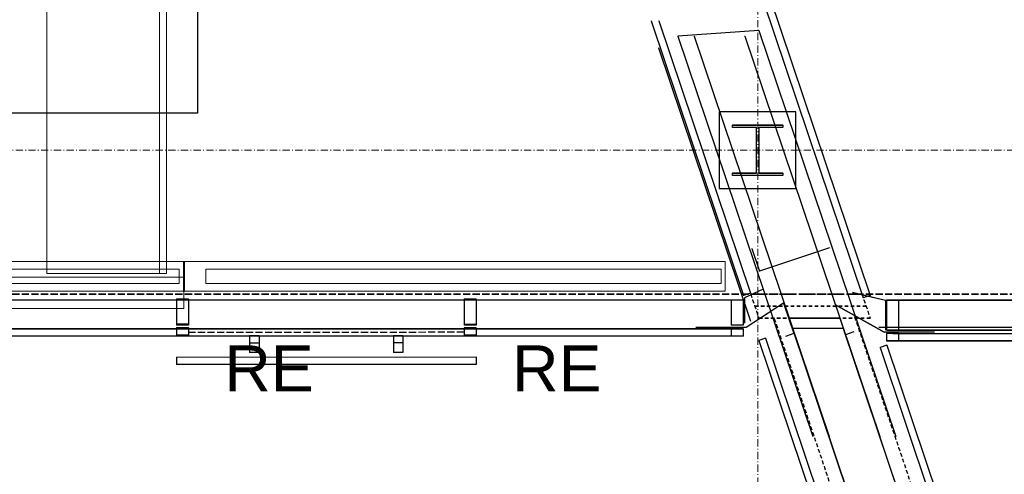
# Model space of a CAD drawing. Header units: millimetres. Extents: x -8642 to 28269, y -6609 to 3701.
# Tile 140 of 256: x 3619 to 4030, y -5399 to -5209. Entities that reach past the tile are written whole.
import ezdxf
from ezdxf.enums import TextEntityAlignment as Align

# ---------------------------------------------------------------- set-up
doc = ezdxf.new("R2010")
doc.units = ezdxf.units.MM
doc.header["$LTSCALE"] = 1000
doc.header["$MEASUREMENT"] = 0
for name, pattern in [('rzut 1 pietra$0$ArchiTECH.PC 1. Line Type', [0.004, 0.003, -0.001]), ('rzut 1 pietra$0$ArchiTECH.PC 2. Line Type', [0.0025, 0.0015, -0.001]), ('rzut 1 pietra$0$ArchiTECH.PC 5. Line Type', [0.0053, 0.003, -0.001, 0.0003, -0.001]), ('rzut 1 pietra$0$ArchiTECH.PC Solid Line Type', [0]), ('SUFIT_1 PIETRO$0$ArchiTECH.PC 1. Line Type', [0.004, 0.003, -0.001]), ('SUFIT_1 PIETRO$0$ArchiTECH.PC 2. Line Type', [0.0025, 0.0015, -0.001]), ('SUFIT_1 PIETRO$0$ArchiTECH.PC Solid Line Type', [0])]:
    doc.linetypes.add(name, pattern=pattern)
doc.layers.add('IS_ARCH', color=254, linetype='Continuous', lineweight=18)
for name, color, linetype in [('SUFIT_1 PIETRO$0$ELEM KONSTRUKCJI - inwent', 254, 'Continuous'), ('SUFIT_1 PIETRO$0$Kalka 1', 254, 'Continuous'), ('SUFIT_1 PIETRO$0$TYP SUFITÓW_NOWYCH', 254, 'Continuous')]:
    doc.layers.add(name, color=color, linetype=linetype)
doc.styles.add('rzut 1 pietra$0$ArchiTECHStyle1', font='arial.ttf', dxfattribs={"height": 0.16})

msp = doc.modelspace()

# ---------------------------------------------------------------- linework, layer by layer
at = {"layer": 'IS_ARCH', "linetype": 'rzut 1 pietra$0$ArchiTECH.PC 5. Line Type'}
for p, q in [((3927.47, -3084.11), (3927.16, -6165.15)), ((-3569.09, -5262.89), (7882.41, -5264.04))]:
    msp.add_line(p, q, dxfattribs=at)
at = {"layer": 'IS_ARCH', "linetype": 'rzut 1 pietra$0$ArchiTECH.PC Solid Line Type'}
for p, q in [((3630.66, -5065.09), (3630.66, -5315.09)), ((3677.66, -5315.09), (3677.66, -5065.09)), ((3680.66, -5315.09), (3680.66, -5065.09)), ((3929.6, -5201.64), (3971.18, -5325.22)), ((3931.75, -5198.64), (3974.02, -5324.26)), ((3882.7, -5209.64), (3921.27, -5324.26)), ((3885.87, -5209.64), (3924.11, -5323.3)), ((3927.66, -5213.62), (3893.87, -5216.04)), ((3927.66, -5213.62), (3984.69, -5383.13)), ((3893.87, -5216.04), (3950.08, -5383.13)), ((3900.62, -5216.03), (3956.9, -5383.1)), ((3921.72, -5216.02), (3978, -5383.11)), ((3885.82, -5220.91), (3924.1, -5334.95)), ((3943.07, -5247.64), (3911.07, -5247.64)), ((3911.07, -5247.64), (3911.07, -5279.64)), ((3943.07, -5279.64), (3943.07, -5247.64)), ((3943.07, -5247.64), (3943.07, -5247.64)), ((3916.57, -5253.14), (3937.57, -5253.14)), ((3916.57, -5254.14), (3916.57, -5253.14)), ((3916.57, -5253.14), (3916.57, -5253.14)), ((3916.57, -5253.14), (3937.57, -5253.14)), ((3916.57, -5254.14), (3916.57, -5253.14)), ((3926.57, -5254.14), (3916.57, -5254.14)), ((3926.57, -5254.14), (3916.57, -5254.14)), ((3926.57, -5273.14), (3926.57, -5254.14)), ((3926.57, -5273.14), (3926.57, -5254.14)), ((3937.57, -5254.14), (3927.57, -5254.14)), ((3927.57, -5254.14), (3927.57, -5273.14)), ((3937.57, -5254.14), (3927.57, -5254.14)), ((3927.57, -5254.14), (3927.57, -5273.14)), ((3937.57, -5253.14), (3937.57, -5254.14)), ((3937.57, -5253.14), (3937.57, -5254.14)), ((3916.57, -5274.14), (3916.57, -5273.14)), ((3916.57, -5273.14), (3926.57, -5273.14)), ((3916.57, -5274.14), (3916.57, -5273.14)), ((3916.57, -5273.14), (3926.57, -5273.14)), ((3937.57, -5274.14), (3916.57, -5274.14)), ((3937.57, -5274.14), (3916.57, -5274.14)), ((3927.57, -5273.14), (3937.57, -5273.14)), ((3927.57, -5273.14), (3937.57, -5273.14)), ((3937.57, -5273.14), (3937.57, -5274.14)), ((3937.57, -5273.14), (3937.57, -5274.14)), ((3911.07, -5279.64), (3943.07, -5279.64)), ((3924.74, -5304.67), (3927.93, -5314.14)), ((3957.12, -5304.32), (3927.93, -5314.14)), ((3688.06, -5310.08), (3448.06, -5310.08)), ((3913.62, -5310.08), (3687.62, -5310.08)), ((3687.62, -5310.08), (3687.62, -5322.58)), ((3688.06, -5322.58), (3688.06, -5310.08)), ((3913.62, -5322.58), (3913.62, -5310.08)), ((3458.31, -5313.31), (3685.91, -5313.31)), ((3687.81, -5316.73), (3572.81, -5316.73)), ((3687.81, -5316.73), (3572.81, -5316.73)), ((3630.66, -5315.09), (3680.66, -5315.09)), ((3685.91, -5313.31), (3685.91, -5319.35)), ((3687.81, -5329.73), (3687.81, -5316.73)), ((3687.81, -5329.73), (3687.81, -5316.73)), ((3697.06, -5313.31), (3697.06, -5319.35)), ((3697.06, -5313.31), (3911.91, -5313.31)), ((3911.91, -5313.31), (3911.91, -5319.35)), ((3458.31, -5319.35), (3685.91, -5319.35)), ((3697.06, -5319.35), (3911.91, -5319.35)), ((3448.06, -5322.58), (3688.06, -5322.58)), ((3687.62, -5322.58), (3913.62, -5322.58)), ((3924.11, -5323.3), (3921.27, -5324.26)), ((3921.59, -5325.26), (3921.58, -5335.8)), ((3929.35, -5321.54), (3921.59, -5325.26)), ((3966.63, -5322.96), (3980.4, -5326.25)), ((3974.02, -5324.26), (3971.18, -5325.22)), ((2664.75, -5326.03), (3921.06, -5326.15)), ((3684.75, -5325.73), (3684.75, -5336.26)), ((3689.75, -5325.73), (3684.75, -5325.73)), ((3689.75, -5326.13), (3684.75, -5326.13)), ((3684.75, -5326.13), (3684.75, -5336.66)), ((3689.75, -5325.73), (3689.75, -5336.26)), ((3689.75, -5326.13), (3689.75, -5336.66)), ((3804.75, -5325.74), (3804.75, -5336.28)), ((3809.75, -5325.74), (3804.75, -5325.74)), ((3809.75, -5326.14), (3804.75, -5326.14)), ((3804.75, -5326.14), (3804.75, -5336.68)), ((3809.75, -5325.74), (3809.75, -5336.27)), ((3809.75, -5326.14), (3809.75, -5336.67)), ((3921.06, -5326.15), (3916.06, -5326.15)), ((3916.06, -5326.15), (3916.07, -5336.69)), ((3921.06, -5326.15), (3921.07, -5336.68)), ((3937.86, -5327.45), (3922.38, -5337.58)), ((3937.86, -5327.45), (3942.15, -5340.17)), ((3959.57, -5328.09), (3979.84, -5339.49)), ((3959.57, -5328.09), (3963.77, -5340.59)), ((3980.4, -5326.25), (3980.4, -5338.67)), ((3980.89, -5326.16), (3980.9, -5338.67)), ((3985.89, -5326.16), (3980.89, -5326.16)), ((3980.89, -5326.16), (4492.8, -5326.19)), ((3985.89, -5326.16), (3985.9, -5338.67)), ((3572.81, -5329.73), (3687.81, -5329.73)), ((3572.81, -5329.73), (3687.81, -5329.73)), ((3940.25, -5333.65), (3985.16, -5467.13)), ((3940.25, -5333.65), (3961.36, -5333.65)), ((3961.36, -5333.65), (4004.12, -5460.75)), ((3689.75, -5336.26), (3684.75, -5336.26)), ((3689.75, -5336.66), (3684.75, -5336.66)), ((3684.76, -5337.74), (3684.76, -5340.73)), ((3689.76, -5337.74), (3684.76, -5337.74)), ((3689.76, -5337.74), (3689.76, -5340.73)), ((3809.75, -5336.27), (3804.75, -5336.28)), ((3809.75, -5336.67), (3804.75, -5336.68)), ((3804.76, -5337.75), (3804.76, -5340.74)), ((3809.76, -5337.75), (3804.76, -5337.75)), ((3809.76, -5337.75), (3809.76, -5340.74)), ((3922.38, -5337.58), (3901.3, -5337.59)), ((3921.07, -5336.68), (3916.07, -5336.69)), ((3977.69, -5337.5), (4287.34, -5337.77)), ((2664.74, -5338.04), (3921.07, -5338.16)), ((2664.74, -5341.03), (3921.07, -5341.15)), ((3689.76, -5338.14), (3684.76, -5338.14)), ((3684.76, -5338.14), (3684.76, -5341.13)), ((3689.76, -5340.73), (3684.76, -5340.73)), ((3689.76, -5341.13), (3684.76, -5341.13)), ((3689.76, -5338.14), (3689.76, -5341.13)), ((3719.26, -5341.13), (3715.26, -5341.13)), ((3715.26, -5341.13), (3715.26, -5344.08)), ((3719.26, -5341.13), (3719.26, -5348.08)), ((3775.21, -5341.09), (3775.21, -5348.03)), ((3779.21, -5341.09), (3775.21, -5341.09)), ((3779.21, -5341.09), (3779.22, -5344.03)), ((3809.76, -5338.15), (3804.76, -5338.15)), ((3804.76, -5338.15), (3804.76, -5341.15)), ((3809.76, -5340.74), (3804.76, -5340.74)), ((3809.76, -5341.14), (3804.76, -5341.15)), ((3809.76, -5338.15), (3809.76, -5341.14)), ((3921.07, -5338.16), (3916.07, -5338.16)), ((3916.07, -5338.16), (3916.07, -5341.16)), ((3921.07, -5341.15), (3916.07, -5341.16)), ((3921.07, -5338.16), (3921.07, -5341.15)), ((3942.15, -5340.17), (3938.66, -5341.34)), ((3941.65, -5337.91), (3962.78, -5337.99)), ((3985.1, -5467.04), (3941.65, -5337.91)), ((3962.78, -5337.99), (4004.05, -5460.66)), ((3967.17, -5339.45), (3963.77, -5340.59)), ((4000.92, -5339.47), (3979.84, -5339.49)), ((3985.9, -5338.67), (3980.9, -5338.67)), ((3980.9, -5338.67), (4492.81, -5338.7)), ((3985.9, -5340.14), (3980.9, -5340.15)), ((3980.9, -5340.15), (3980.9, -5343.14)), ((3983.46, -5340.15), (4492.81, -5340.17)), ((3985.9, -5340.14), (3985.9, -5343.14)), ((3715.26, -5344.08), (3715.26, -5348.08)), ((3719.26, -5344.08), (3715.26, -5344.08)), ((3779.22, -5344.03), (3775.21, -5344.03)), ((3779.21, -5344.03), (3779.21, -5348.03)), ((3930.43, -5342.09), (3927.59, -5343.05)), ((3927.59, -5343.05), (3975.73, -5486.12)), ((3930.43, -5342.09), (3977.61, -5482.32)), ((3980.98, -5344.95), (3978.14, -5345.91)), ((3978.14, -5345.91), (4019.32, -5468.29)), ((3985.9, -5343.14), (3980.9, -5343.14)), ((3980.9, -5343.14), (4492.8, -5343.17)), ((3980.98, -5344.95), (4023.12, -5470.17)), ((3809.72, -5349.98), (3684.71, -5350.08)), ((3684.71, -5350.08), (3684.72, -5353.08)), ((3719.26, -5348.08), (3715.26, -5348.08)), ((3779.21, -5348.03), (3775.21, -5348.03)), ((3809.72, -5349.98), (3809.72, -5352.98)), ((3809.72, -5352.98), (3684.72, -5353.08))]:
    msp.add_line(p, q, dxfattribs=at)
at = {"layer": 'IS_ARCH', "linetype": 'rzut 1 pietra$0$ArchiTECH.PC 1. Line Type'}
for p, q in [((-1515.75, -5323.12), (4330.89, -5323.69)), ((3804.68, -5339.6), (3689.71, -5339.69))]:
    msp.add_line(p, q, dxfattribs=at)
at = {"layer": 'IS_ARCH', "linetype": 'rzut 1 pietra$0$ArchiTECH.PC 2. Line Type'}
for p, q in [((3924.23, -5323.65), (3970.65, -5323.66)), ((3924.23, -5323.65), (3927.59, -5333.65)), ((3970.65, -5323.66), (3974.02, -5333.66)), ((3925.91, -5328.65), (3972.34, -5328.66)), ((3927.59, -5333.65), (3974.02, -5333.66)), ((3967.56, -5333.18), (4011.38, -5463.41)), ((3934.07, -5333.9), (3981.1, -5473.7))]:
    msp.add_line(p, q, dxfattribs=at)
at = {"layer": 'SUFIT_1 PIETRO$0$ELEM KONSTRUKCJI - inwent', "linetype": 'SUFIT_1 PIETRO$0$ArchiTECH.PC Solid Line Type'}
for p, q in [((3943.07, -5247.73), (3911.07, -5247.73)), ((3911.07, -5247.73), (3911.07, -5279.73)), ((3943.07, -5279.73), (3943.07, -5247.73)), ((3943.07, -5247.73), (3943.07, -5247.73)), ((3916.57, -5253.23), (3937.57, -5253.23)), ((3916.57, -5254.23), (3916.57, -5253.23)), ((3916.57, -5253.23), (3916.57, -5253.23)), ((3916.57, -5253.23), (3937.57, -5253.23)), ((3916.57, -5254.23), (3916.57, -5253.23)), ((3926.57, -5254.23), (3916.57, -5254.23)), ((3926.57, -5254.23), (3916.57, -5254.23)), ((3926.57, -5273.23), (3926.57, -5254.23)), ((3926.57, -5273.23), (3926.57, -5254.23)), ((3937.57, -5254.23), (3927.57, -5254.23)), ((3927.57, -5254.23), (3927.57, -5273.23)), ((3937.57, -5254.23), (3927.57, -5254.23)), ((3927.57, -5254.23), (3927.57, -5273.23)), ((3937.57, -5253.23), (3937.57, -5254.23)), ((3937.57, -5253.23), (3937.57, -5254.23)), ((3916.57, -5274.23), (3916.57, -5273.23)), ((3916.57, -5273.23), (3926.57, -5273.23)), ((3916.57, -5274.23), (3916.57, -5273.23)), ((3916.57, -5273.23), (3926.57, -5273.23)), ((3937.57, -5274.23), (3916.57, -5274.23)), ((3937.57, -5274.23), (3916.57, -5274.23)), ((3927.57, -5273.23), (3937.57, -5273.23)), ((3927.57, -5273.23), (3937.57, -5273.23)), ((3937.57, -5273.23), (3937.57, -5274.23)), ((3937.57, -5273.23), (3937.57, -5274.23)), ((3911.07, -5279.73), (3943.07, -5279.73)), ((3941.65, -5338), (3962.78, -5338.08)), ((3985.1, -5467.13), (3941.65, -5338)), ((3962.78, -5338.08), (4004.05, -5460.75))]:
    msp.add_line(p, q, dxfattribs=at)
at = {"layer": 'SUFIT_1 PIETRO$0$Kalka 1', "linetype": 'SUFIT_1 PIETRO$0$ArchiTECH.PC Solid Line Type'}
for p, q in [((3929.6, -5201.73), (3971.18, -5325.3)), ((3931.75, -5198.72), (3974.02, -5324.34)), ((3882.7, -5209.72), (3921.27, -5324.34)), ((3885.87, -5209.72), (3924.11, -5323.38)), ((3927.66, -5213.7), (3893.87, -5216.12)), ((3927.66, -5213.7), (3984.69, -5383.21)), ((3893.87, -5216.12), (3950.08, -5383.21)), ((3900.62, -5216.12), (3956.9, -5383.18)), ((3921.72, -5216.1), (3978, -5383.19)), ((3885.82, -5220.99), (3924.1, -5335.03)), ((3924.74, -5304.75), (3927.93, -5314.23)), ((3957.12, -5304.41), (3927.93, -5314.23)), ((3924.11, -5323.38), (3921.27, -5324.34)), ((3921.59, -5325.35), (3921.58, -5335.88)), ((3929.35, -5321.62), (3921.59, -5325.35)), ((3966.63, -5323.04), (3980.4, -5326.34)), ((3974.02, -5324.34), (3971.18, -5325.3)), ((2664.75, -5326.11), (3921.06, -5326.23)), ((3689.75, -5325.81), (3684.75, -5325.81)), ((3684.75, -5325.81), (3684.75, -5336.35)), ((3689.75, -5326.21), (3684.75, -5326.22)), ((3684.75, -5326.22), (3684.75, -5336.75)), ((3689.75, -5325.81), (3689.75, -5336.34)), ((3689.75, -5326.21), (3689.75, -5336.74)), ((3809.75, -5325.82), (3804.75, -5325.83)), ((3804.75, -5325.83), (3804.75, -5336.36)), ((3809.75, -5326.22), (3804.75, -5326.23)), ((3804.75, -5326.23), (3804.75, -5336.76)), ((3809.75, -5325.82), (3809.75, -5336.36)), ((3809.75, -5326.22), (3809.75, -5336.76)), ((3921.06, -5326.23), (3916.06, -5326.24)), ((3916.06, -5326.24), (3916.07, -5336.77)), ((3921.06, -5326.23), (3921.07, -5336.77)), ((3937.86, -5327.53), (3922.38, -5337.66)), ((3937.86, -5327.53), (3942.15, -5340.25)), ((3959.57, -5328.17), (3963.77, -5340.68)), ((3959.57, -5328.17), (3979.84, -5339.57)), ((3980.4, -5326.34), (3980.4, -5338.75)), ((3985.89, -5326.24), (3980.89, -5326.25)), ((3980.89, -5326.25), (4492.8, -5326.27)), ((3980.89, -5326.25), (3980.9, -5338.76)), ((3985.89, -5326.24), (3985.9, -5338.75)), ((3689.75, -5336.34), (3684.75, -5336.35)), ((3689.75, -5336.74), (3684.75, -5336.75)), ((3809.75, -5336.36), (3804.75, -5336.36)), ((3809.75, -5336.76), (3804.75, -5336.76)), ((3922.38, -5337.66), (3901.3, -5337.68)), ((3921.07, -5336.77), (3916.07, -5336.77)), ((3940.25, -5333.74), (3961.36, -5333.74)), ((3940.25, -5333.74), (3985.16, -5467.21)), ((3961.36, -5333.74), (4004.12, -5460.83)), ((3977.69, -5337.58), (4287.34, -5337.85)), ((2664.74, -5338.12), (3921.07, -5338.24)), ((2664.74, -5341.11), (3921.07, -5341.24)), ((3689.76, -5337.82), (3684.76, -5337.82)), ((3684.76, -5337.82), (3684.76, -5340.82)), ((3684.76, -5338.22), (3684.76, -5341.22)), ((3689.76, -5338.22), (3684.76, -5338.22)), ((3689.76, -5340.81), (3684.76, -5340.82)), ((3689.76, -5341.21), (3684.76, -5341.22)), ((3689.76, -5337.82), (3689.76, -5340.81)), ((3689.76, -5338.22), (3689.76, -5341.21)), ((3715.26, -5341.22), (3715.26, -5344.16)), ((3719.26, -5341.22), (3715.26, -5341.22)), ((3719.26, -5341.22), (3719.26, -5348.16)), ((3779.21, -5341.17), (3775.21, -5341.17)), ((3775.21, -5341.17), (3775.21, -5348.12)), ((3779.21, -5341.17), (3779.22, -5344.11)), ((3809.76, -5337.83), (3804.76, -5337.84)), ((3804.76, -5337.84), (3804.76, -5340.83)), ((3809.76, -5338.23), (3804.76, -5338.24)), ((3804.76, -5338.24), (3804.76, -5341.23)), ((3809.76, -5340.82), (3804.76, -5340.83)), ((3809.76, -5341.23), (3804.76, -5341.23)), ((3809.76, -5337.83), (3809.76, -5340.82)), ((3809.76, -5338.23), (3809.76, -5341.23)), ((3921.07, -5338.24), (3916.07, -5338.25)), ((3916.07, -5338.25), (3916.07, -5341.24)), ((3921.07, -5341.24), (3916.07, -5341.24)), ((3921.07, -5338.24), (3921.07, -5341.24)), ((3942.15, -5340.25), (3938.66, -5341.43)), ((3967.17, -5339.53), (3963.77, -5340.68)), ((4000.92, -5339.56), (3979.84, -5339.57)), ((3980.9, -5338.75), (4492.81, -5338.78)), ((3985.9, -5338.75), (3980.9, -5338.76)), ((3980.9, -5340.23), (3980.9, -5343.23)), ((3985.9, -5340.23), (3980.9, -5340.23)), ((3983.46, -5340.23), (4492.81, -5340.26)), ((3985.9, -5340.23), (3985.9, -5343.22)), ((3719.26, -5344.16), (3715.26, -5344.16)), ((3715.26, -5344.16), (3715.26, -5348.16)), ((3779.22, -5344.11), (3775.21, -5344.12)), ((3779.21, -5344.11), (3779.21, -5348.11)), ((3930.43, -5342.18), (3927.59, -5343.13)), ((3927.59, -5343.13), (3975.73, -5486.2)), ((3930.43, -5342.18), (3977.61, -5482.4)), ((3980.98, -5345.04), (3978.14, -5345.99)), ((3978.14, -5345.99), (4019.32, -5468.37)), ((3980.9, -5343.22), (4492.8, -5343.25)), ((3985.9, -5343.22), (3980.9, -5343.23)), ((3980.98, -5345.04), (4023.12, -5470.26)), ((3809.72, -5350.06), (3684.71, -5350.16)), ((3719.26, -5348.16), (3715.26, -5348.16)), ((3779.21, -5348.11), (3775.21, -5348.12)), ((3809.72, -5350.06), (3809.72, -5353.06)), ((3684.71, -5350.16), (3684.72, -5353.16)), ((3809.72, -5353.06), (3684.72, -5353.16))]:
    msp.add_line(p, q, dxfattribs=at)
at = {"layer": 'SUFIT_1 PIETRO$0$Kalka 1', "linetype": 'SUFIT_1 PIETRO$0$ArchiTECH.PC 1. Line Type'}
for p, q in [((-1515.75, -5323.2), (4330.89, -5323.78)), ((3804.68, -5339.68), (3689.71, -5339.77))]:
    msp.add_line(p, q, dxfattribs=at)
at = {"layer": 'SUFIT_1 PIETRO$0$Kalka 1', "linetype": 'SUFIT_1 PIETRO$0$ArchiTECH.PC 2. Line Type'}
for p, q in [((3924.23, -5323.74), (3927.59, -5333.74)), ((3924.23, -5323.74), (3970.65, -5323.74)), ((3970.65, -5323.74), (3974.02, -5333.74)), ((3925.91, -5328.74), (3972.34, -5328.74)), ((3967.56, -5333.27), (4011.38, -5463.5)), ((3927.59, -5333.74), (3974.02, -5333.74)), ((3934.07, -5333.98), (3981.1, -5473.78))]:
    msp.add_line(p, q, dxfattribs=at)
at = {"layer": 'SUFIT_1 PIETRO$0$TYP SUFITÓW_NOWYCH', "linetype": 'SUFIT_1 PIETRO$0$ArchiTECH.PC Solid Line Type'}
for p, q in [((3693.53, -4979.14), (3693.53, -5248.17)), ((3693.53, -5248.17), (3229.51, -5248.17))]:
    msp.add_line(p, q, dxfattribs=at)

# ---------------------------------------------------------------- texts
at = {"layer": 'IS_ARCH', "style": 'rzut 1 pietra$0$ArchiTECHStyle1'}
for p in [(3704.74, -5370.12), (3824.74, -5370.12)]:
    msp.add_text('RE', height=19.2, dxfattribs=at).set_placement(p, align=Align.BOTTOM_LEFT)

doc.saveas('drawing.dxf')
